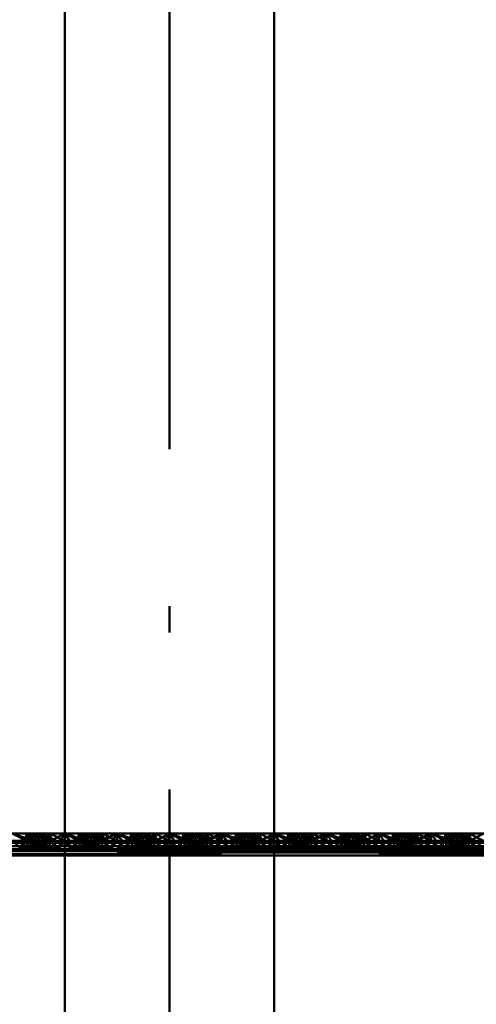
# Paper-space layout 'Layout1' of a CAD drawing. Extents: x -2 to 1033, y -36 to 596.
# Tile 238 of 256: x 372.29 to 374.47, y 494.49 to 499.19. Entities that reach past the tile are written whole.
import ezdxf

# ---------------------------------------------------------------- set-up
doc = ezdxf.new("R2010")
doc.units = 0
doc.linetypes.add('ACAD_ISO02W100', pattern=[15, 12, -3])
doc.linetypes.add('ACAD_ISO04W100', pattern=[30.5, 24, -3, 0.5, -3])
doc.layers.add('SS_ZEBRIK KOŠ', color=75, linetype='CONTINUOUS', lineweight=50)
doc.layers.add('SS_ZEBRIKY', color=24, linetype='CONTINUOUS', lineweight=50)

psp = doc.layouts.get("Layout1")

# ---------------------------------------------------------------- linework, layer by layer
at = {"layer": 'SS_ZEBRIK KOŠ', "color": 1, "linetype": 'Continuous', "ltscale": 0.25}
for p, q in [((372.5063, 546.985), (372.5063, 420.885)), ((373.5063, 420.885), (373.5063, 546.985))]:
    psp.add_line(p, q, dxfattribs=at)
at = {"layer": 'SS_ZEBRIK KOŠ', "color": 7, "linetype": 'ACAD_ISO04W100', "ltscale": 0.25}
psp.add_line((373.0063, 420.885), (373.0063, 546.985), dxfattribs=at)
at = {"layer": 'SS_ZEBRIKY', "color": 3, "linetype": 'ACAD_ISO02W100', "ltscale": 0.25}
for p, q in [((372.2563, 495.3008), (372.333, 495.2608)), ((372.3253, 495.3008), (372.3163, 495.265)), ((372.3869, 495.3008), (372.3248, 495.265)), ((372.3248, 495.265), (372.3684, 495.3008)), ((372.333, 495.2608), (372.3253, 495.3008)), ((372.3253, 495.3008), (372.3466, 495.2642)), ((372.3253, 495.3008), (372.3634, 495.265)), ((372.3516, 495.2924), (372.3767, 495.2843)), ((372.3758, 495.3008), (372.3603, 495.265)), ((372.3758, 495.3008), (372.3634, 495.265)), ((372.3684, 495.3008), (372.3863, 495.265)), ((372.3758, 495.3008), (372.3724, 495.293)), ((372.3758, 495.3008), (372.4369, 495.265)), ((372.3758, 495.3008), (372.4389, 495.265)), ((372.3758, 495.3008), (372.4658, 495.265)), ((372.3813, 495.275), (372.3942, 495.3008)), ((372.3869, 495.3008), (372.401, 495.265)), ((372.3869, 495.3008), (372.4024, 495.265)), ((372.4389, 495.265), (372.3942, 495.3008)), ((372.4658, 495.265), (372.3942, 495.3008)), ((372.4374, 495.3008), (372.401, 495.265)), ((372.4374, 495.3008), (372.4463, 495.265)), ((372.4374, 495.3008), (372.5053, 495.265)), ((372.5063, 495.3008), (372.5053, 495.265)), ((372.5324, 495.2608), (372.5063, 495.3008)), ((372.5063, 495.3008), (372.583, 495.2608)), ((372.5063, 495.3008), (372.5966, 495.2642)), ((372.6099, 495.265), (372.5063, 495.3008)), ((372.5753, 495.3008), (372.5063, 495.3008)), ((372.6184, 495.3008), (372.5469, 495.265)), ((372.5663, 495.265), (372.5753, 495.3008)), ((372.6369, 495.3008), (372.5743, 495.265)), ((372.5743, 495.265), (372.6184, 495.3008)), ((372.5748, 495.265), (372.6369, 495.3008)), ((372.5748, 495.265), (372.6184, 495.3008)), ((372.5753, 495.3008), (372.5966, 495.2642)), ((372.6099, 495.265), (372.5753, 495.3008)), ((372.5753, 495.3008), (372.6134, 495.265)), ((372.6869, 495.265), (372.5753, 495.3008)), ((372.6258, 495.3008), (372.5753, 495.3008)), ((372.6103, 495.265), (372.6258, 495.3008)), ((372.6258, 495.3008), (372.6134, 495.265)), ((372.6184, 495.3008), (372.6313, 495.275)), ((372.6869, 495.265), (372.6258, 495.3008)), ((372.6258, 495.3008), (372.6889, 495.265)), ((372.7158, 495.265), (372.6258, 495.3008)), ((372.6442, 495.3008), (372.6258, 495.3008)), ((372.6263, 495.265), (372.6442, 495.3008)), ((372.6493, 495.265), (372.6369, 495.3008)), ((372.6401, 495.2926), (372.6369, 495.3008)), ((372.6524, 495.265), (372.6369, 495.3008)), ((372.6403, 495.293), (372.6369, 495.3008)), ((372.651, 495.265), (372.6401, 495.2926)), ((372.6524, 495.265), (372.6403, 495.293)), ((372.6442, 495.3008), (372.6889, 495.265)), ((372.7158, 495.265), (372.6442, 495.3008)), ((372.6874, 495.3008), (372.6442, 495.3008)), ((372.6493, 495.265), (372.6874, 495.3008)), ((372.6661, 495.2642), (372.7563, 495.3008)), ((372.6661, 495.2642), (372.6874, 495.3008)), ((372.6874, 495.3008), (372.6728, 495.2865)), ((372.6796, 495.2608), (372.7563, 495.3008)), ((372.6936, 495.2761), (372.6874, 495.3008)), ((372.6963, 495.265), (372.6874, 495.3008)), ((372.7553, 495.265), (372.6874, 495.3008)), ((372.7563, 495.3008), (372.6874, 495.3008)), ((372.7563, 495.3008), (372.7303, 495.2608)), ((372.7553, 495.265), (372.7563, 495.3008)), ((372.7824, 495.2608), (372.7563, 495.3008)), ((372.7563, 495.3008), (372.833, 495.2608)), ((372.7563, 495.3008), (372.8226, 495.2779)), ((372.8253, 495.3008), (372.7563, 495.3008)), ((372.7563, 495.265), (372.7563, 495.3008)), ((372.8684, 495.3008), (372.7969, 495.265)), ((372.8253, 495.3008), (372.8163, 495.265)), ((372.8869, 495.3008), (372.8243, 495.265)), ((372.8243, 495.265), (372.8684, 495.3008)), ((372.8869, 495.3008), (372.8248, 495.265)), ((372.8248, 495.265), (372.8684, 495.3008)), ((372.8253, 495.3008), (372.833, 495.2608)), ((372.8253, 495.3008), (372.8466, 495.2642)), ((372.8253, 495.3008), (372.8393, 495.2863)), ((372.8253, 495.3008), (372.8634, 495.265)), ((372.8253, 495.3008), (372.8516, 495.2924)), ((372.8684, 495.3008), (372.8253, 495.3008)), ((372.8516, 495.2924), (372.9369, 495.265)), ((372.8758, 495.3008), (372.8603, 495.265)), ((372.8724, 495.293), (372.8603, 495.265)), ((372.8758, 495.3008), (372.8634, 495.265)), ((372.8684, 495.3008), (372.8863, 495.265)), ((372.8869, 495.3008), (372.8684, 495.3008)), ((372.8758, 495.3008), (372.8724, 495.293)), ((372.8758, 495.3008), (372.9369, 495.265)), ((372.8758, 495.3008), (372.9389, 495.265)), ((372.8758, 495.3008), (372.9658, 495.265)), ((372.8813, 495.275), (372.8942, 495.3008)), ((372.8993, 495.265), (372.8869, 495.3008)), ((372.8869, 495.3008), (372.901, 495.265)), ((372.8869, 495.3008), (372.9024, 495.265)), ((372.9374, 495.3008), (372.8869, 495.3008)), ((372.9389, 495.265), (372.8942, 495.3008)), ((372.9658, 495.265), (372.8942, 495.3008)), ((372.8993, 495.265), (372.9374, 495.3008)), ((372.9374, 495.3008), (372.901, 495.265)), ((372.9161, 495.2642), (372.9374, 495.3008)), ((372.9296, 495.2608), (373.0063, 495.3008)), ((372.9296, 495.2608), (372.9374, 495.3008)), ((372.9374, 495.3008), (372.9463, 495.265)), ((372.9374, 495.3008), (373.0053, 495.265)), ((373.0063, 495.3008), (372.9374, 495.3008)), ((372.9803, 495.2608), (373.0063, 495.3008)), ((373.0063, 495.3008), (373.0053, 495.265)), ((373.0324, 495.2608), (373.0063, 495.3008)), ((373.0063, 495.3008), (373.083, 495.2608)), ((373.0063, 495.3008), (373.0966, 495.2642)), ((373.1099, 495.265), (373.0063, 495.3008)), ((373.0753, 495.3008), (373.0063, 495.3008)), ((373.0063, 495.3008), (373.0063, 495.265)), ((373.1184, 495.3008), (373.0469, 495.265)), ((373.0663, 495.265), (373.0753, 495.3008)), ((373.1369, 495.3008), (373.0743, 495.265)), ((373.0743, 495.265), (373.1184, 495.3008)), ((373.0748, 495.265), (373.1369, 495.3008)), ((373.0748, 495.265), (373.1184, 495.3008)), ((373.0753, 495.3008), (373.0966, 495.2642)), ((373.1099, 495.265), (373.0753, 495.3008)), ((373.0753, 495.3008), (373.1134, 495.265)), ((373.0753, 495.3008), (373.1869, 495.265)), ((373.1258, 495.3008), (373.0753, 495.3008)), ((373.1103, 495.265), (373.1258, 495.3008)), ((373.1258, 495.3008), (373.1134, 495.265)), ((373.1184, 495.3008), (373.1313, 495.275)), ((373.1869, 495.265), (373.1258, 495.3008)), ((373.1258, 495.3008), (373.1889, 495.265)), ((373.2158, 495.265), (373.1258, 495.3008)), ((373.1442, 495.3008), (373.1258, 495.3008)), ((373.1263, 495.265), (373.1442, 495.3008)), ((373.1493, 495.265), (373.1369, 495.3008)), ((373.1401, 495.2926), (373.1369, 495.3008)), ((373.1403, 495.293), (373.1369, 495.3008)), ((373.1524, 495.265), (373.1369, 495.3008)), ((373.151, 495.265), (373.1401, 495.2926)), ((373.1524, 495.265), (373.1403, 495.293)), ((373.1442, 495.3008), (373.1889, 495.265)), ((373.2158, 495.265), (373.1442, 495.3008)), ((373.1874, 495.3008), (373.1442, 495.3008)), ((373.1493, 495.265), (373.1874, 495.3008)), ((373.1661, 495.2642), (373.2563, 495.3008)), ((373.1661, 495.2642), (373.1874, 495.3008)), ((373.1874, 495.3008), (373.1728, 495.2865)), ((373.1796, 495.2608), (373.2563, 495.3008)), ((373.1963, 495.265), (373.1874, 495.3008)), ((373.1936, 495.2761), (373.1874, 495.3008)), ((373.2553, 495.265), (373.1874, 495.3008)), ((373.2563, 495.3008), (373.1874, 495.3008)), ((373.2563, 495.3008), (373.2303, 495.2608)), ((373.2553, 495.265), (373.2563, 495.3008)), ((373.2824, 495.2608), (373.2563, 495.3008)), ((373.2563, 495.3008), (373.333, 495.2608)), ((373.2563, 495.3008), (373.3226, 495.2779)), ((373.3253, 495.3008), (373.2563, 495.3008)), ((373.2563, 495.3008), (373.2563, 495.265)), ((373.3684, 495.3008), (373.2969, 495.265)), ((373.3253, 495.3008), (373.3163, 495.265)), ((373.3869, 495.3008), (373.3243, 495.265)), ((373.3243, 495.265), (373.3684, 495.3008)), ((373.3869, 495.3008), (373.3248, 495.265)), ((373.3248, 495.265), (373.3684, 495.3008)), ((373.3253, 495.3008), (373.333, 495.2608)), ((373.3253, 495.3008), (373.3466, 495.2642)), ((373.3253, 495.3008), (373.3393, 495.2863)), ((373.3253, 495.3008), (373.3634, 495.265)), ((373.3253, 495.3008), (373.3516, 495.2924)), ((373.3684, 495.3008), (373.3253, 495.3008)), ((373.3516, 495.2924), (373.4369, 495.265)), ((373.3758, 495.3008), (373.3603, 495.265)), ((373.3724, 495.293), (373.3603, 495.265)), ((373.3758, 495.3008), (373.3634, 495.265)), ((373.3684, 495.3008), (373.3863, 495.265)), ((373.3869, 495.3008), (373.3684, 495.3008)), ((373.3758, 495.3008), (373.3724, 495.293)), ((373.3758, 495.3008), (373.4369, 495.265)), ((373.3758, 495.3008), (373.4389, 495.265)), ((373.3758, 495.3008), (373.4658, 495.265)), ((373.3813, 495.275), (373.3942, 495.3008)), ((373.3993, 495.265), (373.3869, 495.3008)), ((373.3869, 495.3008), (373.401, 495.265)), ((373.3869, 495.3008), (373.4024, 495.265)), ((373.4374, 495.3008), (373.3869, 495.3008)), ((373.4389, 495.265), (373.3942, 495.3008)), ((373.4658, 495.265), (373.3942, 495.3008)), ((373.3993, 495.265), (373.4374, 495.3008)), ((373.4374, 495.3008), (373.401, 495.265)), ((373.4161, 495.2642), (373.4374, 495.3008)), ((373.4296, 495.2608), (373.5063, 495.3008)), ((373.4296, 495.2608), (373.4374, 495.3008)), ((373.4374, 495.3008), (373.4463, 495.265)), ((373.4374, 495.3008), (373.5053, 495.265)), ((373.5063, 495.3008), (373.4374, 495.3008)), ((373.5063, 495.3008), (373.4803, 495.2608)), ((373.5063, 495.3008), (373.5053, 495.265)), ((373.5063, 495.3008), (373.6099, 495.265)), ((373.6184, 495.3008), (373.5469, 495.265)), ((373.5663, 495.265), (373.5753, 495.3008)), ((373.5743, 495.265), (373.6369, 495.3008)), ((373.5743, 495.265), (373.6184, 495.3008)), ((373.5748, 495.265), (373.6369, 495.3008)), ((373.5748, 495.265), (373.6184, 495.3008)), ((373.6099, 495.265), (373.5753, 495.3008)), ((373.6869, 495.265), (373.5753, 495.3008)), ((373.6103, 495.265), (373.6258, 495.3008)), ((373.6184, 495.3008), (373.6313, 495.275)), ((373.6869, 495.265), (373.6258, 495.3008)), ((373.7158, 495.265), (373.6258, 495.3008)), ((373.6263, 495.265), (373.6442, 495.3008)), ((373.6493, 495.265), (373.6369, 495.3008)), ((373.6401, 495.2926), (373.6369, 495.3008)), ((373.6524, 495.265), (373.6369, 495.3008)), ((373.6369, 495.3008), (373.6403, 495.293)), ((373.651, 495.265), (373.6401, 495.2926)), ((373.6403, 495.293), (373.6524, 495.265)), ((373.6493, 495.265), (373.6874, 495.3008)), ((373.6661, 495.2642), (373.7563, 495.3008)), ((373.6661, 495.2642), (373.6874, 495.3008)), ((373.6796, 495.2608), (373.7563, 495.3008)), ((373.6936, 495.2761), (373.6874, 495.3008)), ((373.6963, 495.265), (373.6874, 495.3008)), ((373.7563, 495.3008), (373.7303, 495.2608)), ((373.7563, 495.3008), (373.7824, 495.2608)), ((373.7563, 495.3008), (373.833, 495.2608)), ((373.7563, 495.3008), (373.7563, 495.265)), ((373.8253, 495.3008), (373.8163, 495.265)), ((373.8869, 495.3008), (373.8248, 495.265)), ((373.8248, 495.265), (373.8684, 495.3008)), ((373.8253, 495.3008), (373.833, 495.2608)), ((373.8253, 495.3008), (373.8466, 495.2642)), ((373.8253, 495.3008), (373.8634, 495.265)), ((373.8516, 495.2924), (373.9369, 495.265)), ((373.8758, 495.3008), (373.8603, 495.265)), ((373.8724, 495.293), (373.8603, 495.265)), ((373.8758, 495.3008), (373.8634, 495.265)), ((373.8684, 495.3008), (373.8863, 495.265)), ((373.8758, 495.3008), (373.8724, 495.293)), ((373.8758, 495.3008), (373.9369, 495.265)), ((373.8758, 495.3008), (373.9389, 495.265)), ((373.8758, 495.3008), (373.9658, 495.265)), ((373.8813, 495.275), (373.8942, 495.3008)), ((373.8869, 495.3008), (373.901, 495.265)), ((373.8869, 495.3008), (373.9024, 495.265)), ((373.9389, 495.265), (373.8942, 495.3008)), ((373.9658, 495.265), (373.8942, 495.3008)), ((373.9374, 495.3008), (373.901, 495.265)), ((373.9374, 495.3008), (373.9463, 495.265)), ((373.9374, 495.3008), (374.0053, 495.265)), ((374.0063, 495.3008), (374.0053, 495.265)), ((374.0063, 495.3008), (374.1099, 495.265)), ((374.0063, 495.3008), (374.0063, 495.265)), ((374.1184, 495.3008), (374.0469, 495.265)), ((374.0663, 495.265), (374.0753, 495.3008)), ((374.0743, 495.265), (374.1369, 495.3008)), ((374.0743, 495.265), (374.1184, 495.3008)), ((374.0748, 495.265), (374.1369, 495.3008)), ((374.0748, 495.265), (374.1184, 495.3008)), ((374.1099, 495.265), (374.0753, 495.3008)), ((374.1869, 495.265), (374.0753, 495.3008)), ((374.1103, 495.265), (374.1258, 495.3008)), ((374.1184, 495.3008), (374.1313, 495.275)), ((374.1869, 495.265), (374.1258, 495.3008)), ((374.2158, 495.265), (374.1258, 495.3008)), ((374.1263, 495.265), (374.1442, 495.3008)), ((374.1493, 495.265), (374.1369, 495.3008)), ((374.1401, 495.2926), (374.1369, 495.3008)), ((374.1524, 495.265), (374.1369, 495.3008)), ((374.1369, 495.3008), (374.1403, 495.293)), ((374.151, 495.265), (374.1401, 495.2926)), ((374.1403, 495.293), (374.1524, 495.265)), ((374.1493, 495.265), (374.1874, 495.3008)), ((374.1661, 495.2642), (374.2563, 495.3008)), ((374.1661, 495.2642), (374.1874, 495.3008)), ((374.1796, 495.2608), (374.2563, 495.3008)), ((374.1963, 495.265), (374.1874, 495.3008)), ((374.1936, 495.2761), (374.1874, 495.3008)), ((374.2563, 495.3008), (374.2303, 495.2608)), ((374.2563, 495.3008), (374.2824, 495.2608)), ((374.2563, 495.3008), (374.333, 495.2608)), ((374.2563, 495.3008), (374.2563, 495.265)), ((374.3253, 495.3008), (374.3163, 495.265)), ((374.3869, 495.3008), (374.3248, 495.265)), ((374.3248, 495.265), (374.3684, 495.3008)), ((374.3253, 495.3008), (374.333, 495.2608)), ((374.3253, 495.3008), (374.3466, 495.2642)), ((374.3253, 495.3008), (374.3634, 495.265)), ((374.3516, 495.2924), (374.4369, 495.265)), ((374.3758, 495.3008), (374.3603, 495.265)), ((374.3724, 495.293), (374.3603, 495.265)), ((374.3758, 495.3008), (374.3634, 495.265)), ((374.3684, 495.3008), (374.3863, 495.265)), ((374.3758, 495.3008), (374.3724, 495.293)), ((374.3758, 495.3008), (374.4369, 495.265)), ((374.3758, 495.3008), (374.4389, 495.265)), ((374.3758, 495.3008), (374.4658, 495.265)), ((374.3813, 495.275), (374.3942, 495.3008)), ((374.3869, 495.3008), (374.401, 495.265)), ((374.3869, 495.3008), (374.4024, 495.265)), ((374.4389, 495.265), (374.3942, 495.3008)), ((374.4658, 495.265), (374.3942, 495.3008)), ((374.4374, 495.3008), (374.401, 495.265)), ((374.4374, 495.3008), (374.4463, 495.265)), ((374.4374, 495.3008), (374.5053, 495.265)), ((372.2563, 495.265), (372.3048, 495.225)), ((372.2563, 495.2555), (372.333, 495.2608)), ((372.2863, 495.225), (372.3163, 495.265)), ((372.3048, 495.225), (372.3163, 495.265)), ((372.3083, 495.225), (372.4024, 495.265)), ((372.3863, 495.265), (372.3083, 495.225)), ((372.3191, 495.2761), (372.3163, 495.265)), ((372.3163, 495.265), (372.3344, 495.2384)), ((372.3163, 495.265), (372.3903, 495.225)), ((372.3163, 495.265), (372.3559, 495.2494)), ((372.4024, 495.265), (372.3183, 495.225)), ((372.3863, 495.265), (372.3183, 495.225)), ((372.3226, 495.2779), (372.3599, 495.265)), ((372.333, 495.2608), (372.3466, 495.2642)), ((372.3393, 495.2863), (372.3599, 495.265)), ((372.3448, 495.225), (372.4463, 495.265)), ((372.3448, 495.225), (372.4024, 495.265)), ((372.3634, 495.265), (372.3466, 495.2642)), ((372.3559, 495.2494), (372.4179, 495.225)), ((372.3603, 495.265), (372.3903, 495.225)), ((372.3603, 495.265), (372.3713, 495.2573)), ((372.3603, 495.265), (372.4444, 495.225)), ((372.3745, 495.259), (372.3603, 495.265)), ((372.3713, 495.2573), (372.4179, 495.225)), ((372.4463, 495.265), (372.3724, 495.225)), ((372.4024, 495.265), (372.3724, 495.225)), ((372.4543, 495.225), (372.3745, 495.259)), ((372.3763, 495.265), (372.3813, 495.275)), ((372.3763, 495.265), (372.4444, 495.225)), ((372.3813, 495.2625), (372.3763, 495.265)), ((372.3767, 495.2843), (372.4369, 495.265)), ((372.4543, 495.225), (372.3813, 495.2625)), ((372.4024, 495.265), (372.3993, 495.265)), ((372.4463, 495.265), (372.4024, 495.265)), ((372.4161, 495.2642), (373.5966, 495.2642)), ((372.4192, 495.225), (372.4463, 495.265)), ((372.4463, 495.265), (372.4579, 495.225)), ((372.4764, 495.225), (372.4463, 495.265)), ((372.5063, 495.265), (372.4463, 495.265)), ((372.4579, 495.225), (372.5063, 495.265)), ((372.4764, 495.225), (372.5063, 495.265)), ((372.5363, 495.225), (372.5063, 495.265)), ((372.5548, 495.225), (372.5063, 495.265)), ((372.5663, 495.265), (372.5063, 495.265)), ((372.5063, 495.2608), (372.5324, 495.2608)), ((372.5063, 495.2555), (372.583, 495.2608)), ((372.5063, 495.2555), (372.5324, 495.2608)), ((373.5063, 495.2555), (372.5063, 495.2555)), ((372.5324, 495.2608), (372.583, 495.2608)), ((372.5363, 495.225), (372.5663, 495.265)), ((372.5548, 495.225), (372.5663, 495.265)), ((372.5583, 495.225), (372.6524, 495.265)), ((372.6313, 495.2625), (372.5583, 495.225)), ((372.5663, 495.265), (372.5935, 495.225)), ((372.6403, 495.225), (372.5663, 495.265)), ((372.5663, 495.265), (372.6679, 495.225)), ((372.6103, 495.265), (372.5663, 495.265)), ((372.5683, 495.225), (372.6524, 495.265)), ((372.5683, 495.225), (372.6363, 495.265)), ((372.583, 495.2608), (372.5966, 495.2642)), ((372.583, 495.2608), (372.9296, 495.2608)), ((372.5948, 495.225), (372.6413, 495.2573)), ((372.5948, 495.225), (372.6568, 495.2494)), ((372.5966, 495.2642), (372.6134, 495.265)), ((372.6403, 495.225), (372.6103, 495.265)), ((372.6103, 495.265), (372.6679, 495.225)), ((372.6944, 495.225), (372.6103, 495.265)), ((372.6103, 495.265), (372.7043, 495.225)), ((372.6134, 495.265), (372.6103, 495.265)), ((372.8993, 495.265), (372.6134, 495.265)), ((372.6224, 495.225), (372.6963, 495.265)), ((372.6224, 495.225), (372.6524, 495.265)), ((372.6944, 495.225), (372.6263, 495.265)), ((372.7043, 495.225), (372.6263, 495.265)), ((372.6313, 495.275), (372.6363, 495.265)), ((372.6363, 495.265), (372.6313, 495.2625)), ((372.6413, 495.2573), (372.6524, 495.265)), ((372.6661, 495.2642), (372.6493, 495.265)), ((372.6728, 495.2865), (372.651, 495.265)), ((372.6568, 495.2494), (372.6963, 495.265)), ((372.6796, 495.2608), (372.6661, 495.2642)), ((372.6692, 495.225), (372.6963, 495.265)), ((372.7563, 495.2555), (372.6796, 495.2608)), ((372.6963, 495.265), (372.6936, 495.2761)), ((372.7079, 495.225), (372.6963, 495.265)), ((372.6963, 495.265), (372.7264, 495.225)), ((372.7079, 495.225), (372.7563, 495.265)), ((372.7563, 495.265), (372.7264, 495.225)), ((372.7303, 495.2608), (372.7563, 495.2555)), ((372.7563, 495.265), (372.7863, 495.225)), ((372.7563, 495.265), (372.8048, 495.225)), ((372.7563, 495.2555), (372.833, 495.2608)), ((372.7563, 495.2555), (372.7824, 495.2608)), ((372.7863, 495.225), (372.8163, 495.265)), ((372.8163, 495.265), (372.8048, 495.225)), ((372.8083, 495.225), (372.9024, 495.265)), ((372.8863, 495.265), (372.8083, 495.225)), ((372.8191, 495.2761), (372.8163, 495.265)), ((372.8163, 495.265), (372.8344, 495.2384)), ((372.8163, 495.265), (372.8903, 495.225)), ((372.8163, 495.265), (372.8559, 495.2494)), ((372.9024, 495.265), (372.8183, 495.225)), ((372.8863, 495.265), (372.8183, 495.225)), ((372.8226, 495.2779), (372.8599, 495.265)), ((372.833, 495.2608), (372.8466, 495.2642)), ((372.8393, 495.2863), (372.8599, 495.265)), ((372.8448, 495.225), (372.9463, 495.265)), ((372.8448, 495.225), (372.9024, 495.265)), ((372.8634, 495.265), (372.8466, 495.2642)), ((372.8559, 495.2494), (372.9179, 495.225)), ((372.8603, 495.265), (372.8903, 495.225)), ((372.8603, 495.265), (372.8713, 495.2573)), ((372.8603, 495.265), (372.9444, 495.225)), ((372.8745, 495.259), (372.8603, 495.265)), ((372.8713, 495.2573), (372.9179, 495.225)), ((372.9463, 495.265), (372.8724, 495.225)), ((372.9024, 495.265), (372.8724, 495.225)), ((372.9543, 495.225), (372.8745, 495.259)), ((372.8763, 495.265), (372.8813, 495.275)), ((372.8763, 495.265), (372.9444, 495.225)), ((372.8813, 495.2625), (372.8763, 495.265)), ((372.9543, 495.225), (372.8813, 495.2625)), ((372.9161, 495.2642), (372.8993, 495.265)), ((372.9024, 495.265), (372.8993, 495.265)), ((372.9463, 495.265), (372.9024, 495.265)), ((372.9161, 495.2642), (372.9296, 495.2608)), ((372.9463, 495.265), (372.9192, 495.225)), ((372.9296, 495.2608), (373.0063, 495.2555)), ((372.9296, 495.2608), (372.9803, 495.2608)), ((372.9463, 495.265), (372.9579, 495.225)), ((372.9463, 495.265), (372.9764, 495.225)), ((373.0063, 495.265), (372.9463, 495.265)), ((373.0063, 495.265), (372.9579, 495.225)), ((372.9764, 495.225), (373.0063, 495.265)), ((373.0063, 495.2555), (372.9803, 495.2608)), ((372.9803, 495.2608), (373.0324, 495.2608)), ((373.0363, 495.225), (373.0063, 495.265)), ((373.0548, 495.225), (373.0063, 495.265)), ((373.0663, 495.265), (373.0063, 495.265)), ((373.0063, 495.2555), (373.083, 495.2608)), ((373.0063, 495.2555), (373.0324, 495.2608)), ((373.0324, 495.2608), (373.083, 495.2608)), ((373.0363, 495.225), (373.0663, 495.265)), ((373.0548, 495.225), (373.0663, 495.265)), ((373.0583, 495.225), (373.1524, 495.265)), ((373.1313, 495.2625), (373.0583, 495.225)), ((373.0663, 495.265), (373.0935, 495.225)), ((373.1403, 495.225), (373.0663, 495.265)), ((373.0663, 495.265), (373.1679, 495.225)), ((373.1103, 495.265), (373.0663, 495.265)), ((373.0683, 495.225), (373.1524, 495.265)), ((373.0683, 495.225), (373.1363, 495.265)), ((373.083, 495.2608), (373.0966, 495.2642)), ((373.083, 495.2608), (373.4296, 495.2608)), ((373.0948, 495.225), (373.1413, 495.2573)), ((373.0948, 495.225), (373.1568, 495.2494)), ((373.0966, 495.2642), (373.1134, 495.265)), ((373.1403, 495.225), (373.1103, 495.265)), ((373.1103, 495.265), (373.1679, 495.225)), ((373.1944, 495.225), (373.1103, 495.265)), ((373.1103, 495.265), (373.2043, 495.225)), ((373.1134, 495.265), (373.1103, 495.265)), ((373.3993, 495.265), (373.1134, 495.265)), ((373.1224, 495.225), (373.1963, 495.265)), ((373.1224, 495.225), (373.1524, 495.265)), ((373.1944, 495.225), (373.1263, 495.265)), ((373.2043, 495.225), (373.1263, 495.265)), ((373.1313, 495.275), (373.1363, 495.265)), ((373.1363, 495.265), (373.1313, 495.2625)), ((373.1413, 495.2573), (373.1524, 495.265)), ((373.1493, 495.265), (373.1661, 495.2642)), ((373.1728, 495.2865), (373.151, 495.265)), ((373.1568, 495.2494), (373.1963, 495.265)), ((373.1661, 495.2642), (373.1796, 495.2608)), ((373.1783, 495.2384), (373.1963, 495.265)), ((373.1796, 495.2608), (373.2563, 495.2555)), ((373.1963, 495.265), (373.1936, 495.2761)), ((373.2079, 495.225), (373.1963, 495.265)), ((373.1963, 495.265), (373.2264, 495.225)), ((373.2079, 495.225), (373.2563, 495.265)), ((373.2563, 495.265), (373.2264, 495.225)), ((373.2303, 495.2608), (373.2563, 495.2555)), ((373.2563, 495.265), (373.2863, 495.225)), ((373.2563, 495.265), (373.3048, 495.225)), ((373.2563, 495.2555), (373.333, 495.2608)), ((373.2563, 495.2555), (373.2824, 495.2608)), ((373.2863, 495.225), (373.3163, 495.265)), ((373.3163, 495.265), (373.3048, 495.225)), ((373.3083, 495.225), (373.4024, 495.265)), ((373.3863, 495.265), (373.3083, 495.225)), ((373.3191, 495.2761), (373.3163, 495.265)), ((373.3163, 495.265), (373.3344, 495.2384)), ((373.3163, 495.265), (373.3903, 495.225)), ((373.3163, 495.265), (373.3559, 495.2494)), ((373.4024, 495.265), (373.3183, 495.225)), ((373.3863, 495.265), (373.3183, 495.225)), ((373.3226, 495.2779), (373.3599, 495.265)), ((373.333, 495.2608), (373.3466, 495.2642)), ((373.3393, 495.2863), (373.3599, 495.265)), ((373.3448, 495.225), (373.4463, 495.265)), ((373.3448, 495.225), (373.4024, 495.265)), ((373.3634, 495.265), (373.3466, 495.2642)), ((373.3559, 495.2494), (373.4179, 495.225)), ((373.3603, 495.265), (373.3903, 495.225)), ((373.3603, 495.265), (373.3713, 495.2573)), ((373.3603, 495.265), (373.4444, 495.225)), ((373.3745, 495.259), (373.3603, 495.265)), ((373.3713, 495.2573), (373.4179, 495.225)), ((373.4463, 495.265), (373.3724, 495.225)), ((373.4024, 495.265), (373.3724, 495.225)), ((373.4543, 495.225), (373.3745, 495.259)), ((373.3763, 495.265), (373.3813, 495.275)), ((373.3763, 495.265), (373.4444, 495.225)), ((373.3813, 495.2625), (373.3763, 495.265)), ((373.4543, 495.225), (373.3813, 495.2625)), ((373.4161, 495.2642), (373.3993, 495.265)), ((373.4024, 495.265), (373.3993, 495.265)), ((373.4463, 495.265), (373.4024, 495.265)), ((373.4161, 495.2642), (373.4296, 495.2608)), ((373.4192, 495.225), (373.4463, 495.265)), ((373.4296, 495.2608), (373.5063, 495.2555)), ((373.4296, 495.2608), (373.4803, 495.2608)), ((373.4463, 495.265), (373.4579, 495.225)), ((373.4463, 495.265), (373.4764, 495.225)), ((373.5063, 495.265), (373.4463, 495.265)), ((373.5063, 495.265), (373.4579, 495.225)), ((373.4764, 495.225), (373.5063, 495.265)), ((373.4803, 495.2608), (373.5063, 495.2555)), ((373.4803, 495.2608), (373.5063, 495.2608)), ((373.5363, 495.225), (373.5063, 495.265)), ((373.5548, 495.225), (373.5063, 495.265)), ((373.5663, 495.265), (373.5063, 495.265)), ((373.5363, 495.225), (373.5663, 495.265)), ((373.5548, 495.225), (373.5663, 495.265)), ((373.6524, 495.265), (373.5583, 495.225)), ((373.6313, 495.2625), (373.5583, 495.225)), ((373.5663, 495.265), (373.5935, 495.225)), ((373.6403, 495.225), (373.5663, 495.265)), ((373.5663, 495.265), (373.6679, 495.225)), ((373.6103, 495.265), (373.5663, 495.265)), ((373.5683, 495.225), (373.6524, 495.265)), ((373.5683, 495.225), (373.6363, 495.265)), ((373.5948, 495.225), (373.6413, 495.2573)), ((373.5948, 495.225), (373.6568, 495.2494)), ((373.6403, 495.225), (373.6103, 495.265)), ((373.6103, 495.265), (373.6679, 495.225)), ((373.6944, 495.225), (373.6103, 495.265)), ((373.6103, 495.265), (373.7043, 495.225)), ((373.6134, 495.265), (373.6103, 495.265)), ((373.6224, 495.225), (373.6963, 495.265)), ((373.6224, 495.225), (373.6524, 495.265)), ((373.6944, 495.225), (373.6263, 495.265)), ((373.7043, 495.225), (373.6263, 495.265)), ((373.6313, 495.275), (373.6363, 495.265)), ((373.6363, 495.265), (373.6313, 495.2625)), ((373.6413, 495.2573), (373.6524, 495.265)), ((373.6493, 495.265), (373.6661, 495.2642)), ((373.6728, 495.2865), (373.651, 495.265)), ((373.6568, 495.2494), (373.6963, 495.265)), ((373.6661, 495.2642), (373.6796, 495.2608)), ((373.6692, 495.225), (373.6963, 495.265)), ((373.6796, 495.2608), (373.7563, 495.2555)), ((373.6963, 495.265), (373.6936, 495.2761)), ((373.7079, 495.225), (373.6963, 495.265)), ((373.6963, 495.265), (373.7264, 495.225)), ((373.7079, 495.225), (373.7563, 495.265)), ((373.7563, 495.265), (373.7264, 495.225)), ((373.7303, 495.2608), (373.7563, 495.2555)), ((373.7563, 495.265), (373.7863, 495.225)), ((373.7563, 495.265), (373.8048, 495.225)), ((373.7563, 495.2555), (373.833, 495.2608)), ((373.7824, 495.2608), (373.7563, 495.2555)), ((373.8163, 495.265), (373.7863, 495.225)), ((373.8163, 495.265), (373.8048, 495.225)), ((373.8083, 495.225), (373.9024, 495.265)), ((373.8863, 495.265), (373.8083, 495.225)), ((373.8191, 495.2761), (373.8163, 495.265)), ((373.8163, 495.265), (373.8344, 495.2384)), ((373.8163, 495.265), (373.8903, 495.225)), ((373.8163, 495.265), (373.8559, 495.2494)), ((373.9024, 495.265), (373.8183, 495.225)), ((373.8863, 495.265), (373.8183, 495.225)), ((373.8226, 495.2779), (373.8599, 495.265)), ((373.833, 495.2608), (373.8466, 495.2642)), ((373.8393, 495.2863), (373.8599, 495.265)), ((373.8448, 495.225), (373.9463, 495.265)), ((373.8448, 495.225), (373.9024, 495.265)), ((373.8634, 495.265), (373.8466, 495.2642)), ((373.8559, 495.2494), (373.9179, 495.225)), ((373.8603, 495.265), (373.8903, 495.225)), ((373.8603, 495.265), (373.8713, 495.2573)), ((373.8603, 495.265), (373.9444, 495.225)), ((373.8745, 495.259), (373.8603, 495.265)), ((373.8713, 495.2573), (373.9179, 495.225)), ((373.9463, 495.265), (373.8724, 495.225)), ((373.9024, 495.265), (373.8724, 495.225)), ((373.9543, 495.225), (373.8745, 495.259)), ((373.8763, 495.265), (373.8813, 495.275)), ((373.8763, 495.265), (373.9444, 495.225)), ((373.8813, 495.2625), (373.8763, 495.265)), ((373.9543, 495.225), (373.8813, 495.2625)), ((373.9024, 495.265), (373.8993, 495.265)), ((373.9463, 495.265), (373.9024, 495.265)), ((373.9161, 495.2642), (374.0966, 495.2642)), ((373.9463, 495.265), (373.9192, 495.225)), ((373.9463, 495.265), (373.9579, 495.225)), ((373.9463, 495.265), (373.9764, 495.225)), ((374.0063, 495.265), (373.9463, 495.265)), ((374.0063, 495.265), (373.9579, 495.225)), ((373.9764, 495.225), (374.0063, 495.265)), ((374.0063, 495.265), (374.0363, 495.225)), ((374.0063, 495.265), (374.0548, 495.225)), ((374.0663, 495.265), (374.0063, 495.265)), ((374.0363, 495.225), (374.0663, 495.265)), ((374.0548, 495.225), (374.0663, 495.265)), ((374.1524, 495.265), (374.0583, 495.225)), ((374.1313, 495.2625), (374.0583, 495.225)), ((374.0663, 495.265), (374.0935, 495.225)), ((374.1403, 495.225), (374.0663, 495.265)), ((374.0663, 495.265), (374.1679, 495.225)), ((374.1103, 495.265), (374.0663, 495.265)), ((374.0683, 495.225), (374.1524, 495.265)), ((374.1363, 495.265), (374.0683, 495.225)), ((374.0948, 495.225), (374.1413, 495.2573)), ((374.0948, 495.225), (374.1568, 495.2494)), ((374.1403, 495.225), (374.1103, 495.265)), ((374.1103, 495.265), (374.1679, 495.225)), ((374.1944, 495.225), (374.1103, 495.265)), ((374.1103, 495.265), (374.2043, 495.225)), ((374.1134, 495.265), (374.1103, 495.265)), ((374.1224, 495.225), (374.1963, 495.265)), ((374.1224, 495.225), (374.1524, 495.265)), ((374.1944, 495.225), (374.1263, 495.265)), ((374.2043, 495.225), (374.1263, 495.265)), ((374.1313, 495.275), (374.1363, 495.265)), ((374.1363, 495.265), (374.1313, 495.2625)), ((374.1413, 495.2573), (374.1524, 495.265)), ((374.1493, 495.265), (374.1661, 495.2642)), ((374.151, 495.265), (374.1728, 495.2865)), ((374.1568, 495.2494), (374.1963, 495.265)), ((374.1661, 495.2642), (374.1796, 495.2608)), ((374.1783, 495.2384), (374.1963, 495.265)), ((374.1796, 495.2608), (374.2563, 495.2555)), ((374.1963, 495.265), (374.1936, 495.2761)), ((374.2079, 495.225), (374.1963, 495.265)), ((374.1963, 495.265), (374.2264, 495.225)), ((374.2079, 495.225), (374.2563, 495.265)), ((374.2563, 495.265), (374.2264, 495.225)), ((374.2303, 495.2608), (374.2563, 495.2555)), ((374.2563, 495.265), (374.2863, 495.225)), ((374.2563, 495.265), (374.3048, 495.225)), ((374.2563, 495.2555), (374.333, 495.2608)), ((374.2824, 495.2608), (374.2563, 495.2555)), ((374.3163, 495.265), (374.2863, 495.225)), ((374.3163, 495.265), (374.3048, 495.225)), ((374.3083, 495.225), (374.4024, 495.265)), ((374.3863, 495.265), (374.3083, 495.225)), ((374.3191, 495.2761), (374.3163, 495.265)), ((374.3163, 495.265), (374.3344, 495.2384)), ((374.3163, 495.265), (374.3903, 495.225)), ((374.3163, 495.265), (374.3559, 495.2494)), ((374.4024, 495.265), (374.3183, 495.225)), ((374.3863, 495.265), (374.3183, 495.225)), ((374.3226, 495.2779), (374.3599, 495.265)), ((374.333, 495.2608), (374.3466, 495.2642)), ((374.3393, 495.2863), (374.3599, 495.265)), ((374.3448, 495.225), (374.4463, 495.265)), ((374.3448, 495.225), (374.4024, 495.265)), ((374.3634, 495.265), (374.3466, 495.2642)), ((374.3559, 495.2494), (374.4179, 495.225)), ((374.3603, 495.265), (374.3903, 495.225)), ((374.3603, 495.265), (374.3713, 495.2573)), ((374.3603, 495.265), (374.4444, 495.225)), ((374.3745, 495.259), (374.3603, 495.265)), ((374.3713, 495.2573), (374.4179, 495.225)), ((374.4463, 495.265), (374.3724, 495.225)), ((374.4024, 495.265), (374.3724, 495.225)), ((374.4543, 495.225), (374.3745, 495.259)), ((374.3763, 495.265), (374.3813, 495.275)), ((374.3763, 495.265), (374.4444, 495.225)), ((374.3813, 495.2625), (374.3763, 495.265)), ((374.4543, 495.225), (374.3813, 495.2625)), ((374.4024, 495.265), (374.3993, 495.265)), ((374.4463, 495.265), (374.4024, 495.265)), ((374.4161, 495.2642), (374.5966, 495.2642)), ((374.4463, 495.265), (374.4192, 495.225)), ((374.4463, 495.265), (374.4579, 495.225)), ((374.4463, 495.265), (374.4764, 495.225)), ((374.5063, 495.265), (374.4463, 495.265)), ((374.5063, 495.265), (374.4579, 495.225)), ((369.0063, 495.23), (377.0063, 495.23)), ((377.0063, 495.2174), (369.0063, 495.2174)), ((369.0063, 495.211), (377.0063, 495.211)), ((369.0063, 495.21), (377.0063, 495.21)), ((377.0063, 495.2033), (369.0063, 495.2033)), ((372.0935, 495.225), (372.4192, 495.225)), ((372.2563, 495.2174), (372.3435, 495.225)), ((372.3344, 495.2384), (372.3435, 495.225)), ((372.4192, 495.225), (372.5063, 495.2174)), ((372.4192, 495.225), (372.4764, 495.225)), ((372.5063, 495.2174), (372.4764, 495.225)), ((372.4764, 495.225), (372.5363, 495.225)), ((372.5063, 495.2399), (373.5063, 495.2399)), ((372.5935, 495.225), (372.5063, 495.2174)), ((372.5063, 495.2174), (372.5363, 495.225)), ((372.5063, 495.2189), (373.5063, 495.2189)), ((372.5363, 495.225), (372.5935, 495.225)), ((372.5935, 495.225), (372.9192, 495.225)), ((372.7563, 495.2174), (372.6692, 495.225)), ((372.7264, 495.225), (372.7563, 495.2174)), ((372.7563, 495.2174), (372.8435, 495.225)), ((372.7563, 495.2174), (372.7863, 495.225)), ((372.8344, 495.2384), (372.8435, 495.225)), ((372.9192, 495.225), (373.0063, 495.2174)), ((372.9192, 495.225), (372.9764, 495.225)), ((373.0063, 495.2174), (372.9764, 495.225)), ((372.9764, 495.225), (373.0363, 495.225)), ((373.0063, 495.2174), (373.0935, 495.225)), ((373.0063, 495.2174), (373.0363, 495.225)), ((373.0363, 495.225), (373.0935, 495.225)), ((373.0935, 495.225), (373.4192, 495.225)), ((373.1692, 495.225), (373.1783, 495.2384)), ((373.2563, 495.2174), (373.1692, 495.225)), ((373.2264, 495.225), (373.2563, 495.2174)), ((373.2563, 495.2174), (373.3435, 495.225)), ((373.2863, 495.225), (373.2563, 495.2174)), ((373.3344, 495.2384), (373.3435, 495.225)), ((373.4192, 495.225), (373.5063, 495.2174)), ((373.4192, 495.225), (373.4764, 495.225)), ((373.4764, 495.225), (373.5063, 495.2174)), ((373.4764, 495.225), (373.5363, 495.225)), ((373.5935, 495.225), (373.5063, 495.2174)), ((373.5063, 495.2174), (373.5363, 495.225)), ((373.5363, 495.225), (373.5935, 495.225)), ((373.5935, 495.225), (373.9192, 495.225)), ((373.7563, 495.2174), (373.6692, 495.225)), ((373.7264, 495.225), (373.7563, 495.2174)), ((373.7563, 495.2174), (373.8435, 495.225)), ((373.7863, 495.225), (373.7563, 495.2174)), ((373.8344, 495.2384), (373.8435, 495.225)), ((373.9192, 495.225), (374.0063, 495.2174)), ((373.9192, 495.225), (373.9764, 495.225)), ((373.9764, 495.225), (374.0063, 495.2174)), ((373.9764, 495.225), (374.0363, 495.225)), ((374.0935, 495.225), (374.0063, 495.2174)), ((374.0063, 495.2174), (374.0363, 495.225)), ((374.0363, 495.225), (374.0935, 495.225)), ((374.0935, 495.225), (374.4192, 495.225)), ((374.1692, 495.225), (374.1783, 495.2384)), ((374.2563, 495.2174), (374.1692, 495.225)), ((374.2264, 495.225), (374.2563, 495.2174)), ((374.2563, 495.2174), (374.3435, 495.225)), ((374.2863, 495.225), (374.2563, 495.2174)), ((374.3344, 495.2384), (374.3435, 495.225)), ((374.4192, 495.225), (374.5063, 495.2174)), ((374.4192, 495.225), (374.4764, 495.225)), ((373.5063, 495.195), (372.5063, 495.195))]:
    psp.add_line(p, q, dxfattribs=at)
at = {"layer": 'SS_ZEBRIKY', "color": 7, "linetype": 'Continuous', "ltscale": 0.25}
for p, q in [((372.2563, 495.3008), (372.3226, 495.2779)), ((372.3253, 495.3008), (372.2563, 495.3008)), ((372.3684, 495.3008), (372.2969, 495.265)), ((372.3243, 495.265), (372.3869, 495.3008)), ((372.3243, 495.265), (372.3684, 495.3008)), ((372.3253, 495.3008), (372.3393, 495.2863)), ((372.3253, 495.3008), (372.3516, 495.2924)), ((372.3684, 495.3008), (372.3253, 495.3008)), ((372.3869, 495.3008), (372.3684, 495.3008)), ((372.3993, 495.265), (372.3869, 495.3008)), ((372.4374, 495.3008), (372.3869, 495.3008)), ((372.3993, 495.265), (372.4374, 495.3008)), ((372.4161, 495.2642), (372.4374, 495.3008)), ((372.4296, 495.2608), (372.5063, 495.3008)), ((372.4374, 495.3008), (372.4296, 495.2608)), ((372.5063, 495.3008), (372.4374, 495.3008)), ((372.4803, 495.2608), (372.5063, 495.3008)), ((373.5324, 495.2608), (373.5063, 495.3008)), ((373.5063, 495.3008), (373.583, 495.2608)), ((373.5063, 495.3008), (373.5966, 495.2642)), ((373.5753, 495.3008), (373.5063, 495.3008)), ((373.5753, 495.3008), (373.5966, 495.2642)), ((373.5753, 495.3008), (373.6134, 495.265)), ((373.6258, 495.3008), (373.5753, 495.3008)), ((373.6258, 495.3008), (373.6134, 495.265)), ((373.6258, 495.3008), (373.6889, 495.265)), ((373.6442, 495.3008), (373.6258, 495.3008)), ((373.6442, 495.3008), (373.6889, 495.265)), ((373.7158, 495.265), (373.6442, 495.3008)), ((373.6874, 495.3008), (373.6442, 495.3008)), ((373.6874, 495.3008), (373.6728, 495.2865)), ((373.7553, 495.265), (373.6874, 495.3008)), ((373.7563, 495.3008), (373.6874, 495.3008)), ((373.7553, 495.265), (373.7563, 495.3008)), ((373.7563, 495.3008), (373.8226, 495.2779)), ((373.8253, 495.3008), (373.7563, 495.3008)), ((373.8684, 495.3008), (373.7969, 495.265)), ((373.8869, 495.3008), (373.8243, 495.265)), ((373.8243, 495.265), (373.8684, 495.3008)), ((373.8253, 495.3008), (373.8393, 495.2863)), ((373.8253, 495.3008), (373.8516, 495.2924)), ((373.8684, 495.3008), (373.8253, 495.3008)), ((373.8869, 495.3008), (373.8684, 495.3008)), ((373.8993, 495.265), (373.8869, 495.3008)), ((373.9374, 495.3008), (373.8869, 495.3008)), ((373.8993, 495.265), (373.9374, 495.3008)), ((373.9161, 495.2642), (373.9374, 495.3008)), ((373.9296, 495.2608), (374.0063, 495.3008)), ((373.9374, 495.3008), (373.9296, 495.2608)), ((374.0063, 495.3008), (373.9374, 495.3008)), ((374.0063, 495.3008), (373.9803, 495.2608)), ((374.0324, 495.2608), (374.0063, 495.3008)), ((374.0063, 495.3008), (374.083, 495.2608)), ((374.0063, 495.3008), (374.0966, 495.2642)), ((374.0753, 495.3008), (374.0063, 495.3008)), ((374.0753, 495.3008), (374.0966, 495.2642)), ((374.0753, 495.3008), (374.1134, 495.265)), ((374.1258, 495.3008), (374.0753, 495.3008)), ((374.1258, 495.3008), (374.1134, 495.265)), ((374.1258, 495.3008), (374.1889, 495.265)), ((374.1442, 495.3008), (374.1258, 495.3008)), ((374.1442, 495.3008), (374.1889, 495.265)), ((374.2158, 495.265), (374.1442, 495.3008)), ((374.1874, 495.3008), (374.1442, 495.3008)), ((374.1728, 495.2865), (374.1874, 495.3008)), ((374.1874, 495.3008), (374.2553, 495.265)), ((374.2563, 495.3008), (374.1874, 495.3008)), ((374.2553, 495.265), (374.2563, 495.3008)), ((374.2563, 495.3008), (374.3226, 495.2779)), ((374.3253, 495.3008), (374.2563, 495.3008)), ((374.3684, 495.3008), (374.2969, 495.265)), ((374.3869, 495.3008), (374.3243, 495.265)), ((374.3243, 495.265), (374.3684, 495.3008)), ((374.3253, 495.3008), (374.3393, 495.2863)), ((374.3253, 495.3008), (374.3516, 495.2924)), ((374.3684, 495.3008), (374.3253, 495.3008)), ((374.3869, 495.3008), (374.3684, 495.3008)), ((374.3993, 495.265), (374.3869, 495.3008)), ((374.4374, 495.3008), (374.3869, 495.3008)), ((374.3993, 495.265), (374.4374, 495.3008)), ((374.4161, 495.2642), (374.4374, 495.3008)), ((374.4296, 495.2608), (374.5063, 495.3008)), ((374.4296, 495.2608), (374.4374, 495.3008)), ((374.5063, 495.3008), (374.4374, 495.3008)), ((372.5063, 495.2555), (369.0063, 495.2555)), ((372.083, 495.2608), (372.4296, 495.2608)), ((372.0966, 495.2642), (372.4161, 495.2642)), ((372.3993, 495.265), (372.1134, 495.265)), ((372.4161, 495.2642), (372.3993, 495.265)), ((372.4161, 495.2642), (372.4296, 495.2608)), ((372.4296, 495.2608), (372.5063, 495.2555)), ((372.4296, 495.2608), (372.4803, 495.2608)), ((372.5063, 495.2555), (372.4803, 495.2608)), ((372.4803, 495.2608), (372.5063, 495.2608)), ((373.5063, 495.2608), (373.5324, 495.2608)), ((373.583, 495.2608), (373.5063, 495.2555)), ((373.5063, 495.2555), (373.5324, 495.2608)), ((377.0063, 495.2555), (373.5063, 495.2555)), ((373.5324, 495.2608), (373.583, 495.2608)), ((373.5966, 495.2642), (373.583, 495.2608)), ((373.583, 495.2608), (373.9296, 495.2608)), ((373.6134, 495.265), (373.5966, 495.2642)), ((373.5966, 495.2642), (373.9161, 495.2642)), ((373.8993, 495.265), (373.6134, 495.265)), ((373.9161, 495.2642), (373.8993, 495.265)), ((373.9161, 495.2642), (373.9296, 495.2608)), ((373.9296, 495.2608), (374.0063, 495.2555)), ((373.9296, 495.2608), (373.9803, 495.2608)), ((373.9803, 495.2608), (374.0063, 495.2555)), ((373.9803, 495.2608), (374.0324, 495.2608)), ((374.0063, 495.2555), (374.083, 495.2608)), ((374.0063, 495.2555), (374.0324, 495.2608)), ((374.0324, 495.2608), (374.083, 495.2608)), ((374.083, 495.2608), (374.0966, 495.2642)), ((374.083, 495.2608), (374.4296, 495.2608)), ((374.0966, 495.2642), (374.1134, 495.265)), ((374.0966, 495.2642), (374.4161, 495.2642)), ((374.3993, 495.265), (374.1134, 495.265)), ((374.4161, 495.2642), (374.3993, 495.265)), ((374.4161, 495.2642), (374.4296, 495.2608)), ((374.4296, 495.2608), (374.5063, 495.2555)), ((374.4296, 495.2608), (374.4803, 495.2608)), ((369.0063, 495.2399), (372.5063, 495.2399)), ((369.0063, 495.2189), (372.5063, 495.2189)), ((373.5063, 495.2399), (377.0063, 495.2399)), ((373.5063, 495.2189), (377.0063, 495.2189)), ((372.5063, 495.195), (369.0063, 495.195)), ((377.0063, 495.195), (373.5063, 495.195))]:
    psp.add_line(p, q, dxfattribs=at)

doc.saveas('drawing.dxf')
